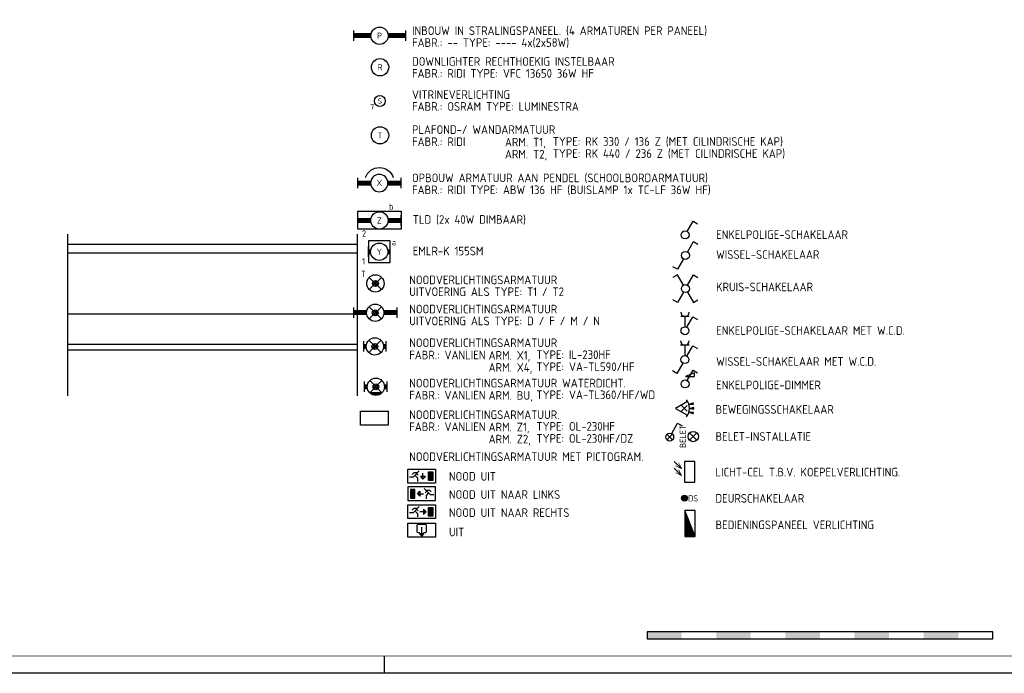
# Model space of a CAD drawing. Header units: millimetres. Extents: x 90707 to 259985, y -1262 to 84291.
# Tile 63 of 85: x 193658 to 222141, y 191 to 19106. Entities that reach past the tile are written whole.
import ezdxf
from ezdxf.enums import TextEntityAlignment as Align

# ---------------------------------------------------------------- set-up
doc = ezdxf.new("R2010")
doc.units = ezdxf.units.MM
doc.header["$LTSCALE"] = 100
doc.layers.get('0').update_dxf_attribs({"linetype": 'CONTINUOUS'})
for name, color, linetype in [('71', 2, 'CONTINUOUS'), ('BOUW', 8, 'CONTINUOUS'), ('EB63101-_ATTRIB', 2, 'CONTINUOUS'), ('EB6331--_ATTRIB', 2, 'CONTINUOUS'), ('EB63501-_ATTRIB', 2, 'CONTINUOUS'), ('EB6521--_ATTRIB', 2, 'CONTINUOUS'), ('EL63101-_LICHT-ARM', 3, 'CONTINUOUS'), ('EL63101-LICHT-ARM', 3, 'CONTINUOUS'), ('EL63102-_LICHT-SCH', 3, 'CONTINUOUS'), ('EL63105-_LICHT-KAST', 3, 'CONTINUOUS'), ('EL63202-_NOODVRL-TXT', 3, 'CONTINUOUS'), ('EL6331--_BELET230V', 3, 'CONTINUOUS'), ('EL63501-_NOODVRL-ARM', 3, 'CONTINUOUS'), ('EL6441--_DATACOM', 3, 'CONTINUOUS'), ('EL6521--_BEWAKING', 3, 'CONTINUOUS'), ('LIJN025', 10, 'CONTINUOUS'), ('LIJN050', 90, 'CONTINUOUS'), ('SCHAALBALK', 10, 'CONTINUOUS'), ('TEKST25', 10, 'CONTINUOUS'), ('TEKST35', 50, 'CONTINUOUS'), ('TEKST50', 90, 'CONTINUOUS'), ('VOLGNUMMER', 7, 'CONTINUOUS')]:
    doc.layers.add(name, color=color, linetype=linetype)
doc.styles.add('1_8', font='ISO', dxfattribs={"height": 1.8})
doc.styles.add('2_0', font='iso', dxfattribs={"height": 200})
doc.styles.add('3_5', font='iso', dxfattribs={"height": 3.5})
doc.styles.add('ISO', font='ISO.SHX')
doc.styles.add('MAATVOERING', font='iso.shx')
doc.styles.add('NORATT', font='isocp.shx')
doc.styles.add('ROMAND', font='romand')
doc.styles.get("Standard").update_dxf_attribs({"font": 'iso.shx'})

# ---------------------------------------------------------------- blocks, each defined once
blk = doc.blocks.new('A0-GE')
at = {"layer": 'LIJN025'}
blk.add_line((1135, 0), (1135, 5), dxfattribs=at)
blk.add_lwpolyline([(1500, 841), (1500, 0), (0, 0), (0, 841)], close=True, dxfattribs=at)
at = {"layer": 'LIJN050', "const_width": 0.2}
blk.add_lwpolyline([(1495, 836), (25, 836), (25, 5), (1495, 5)], close=True, dxfattribs=at)
at = {"layer": 'SCHAALBALK'}
for p, q in [((1211, 12), (1211, 10)), ((1311, 12), (1211, 12)), ((1311, 10), (1311, 12)), ((1211, 10), (1311, 10))]:
    blk.add_line(p, q, dxfattribs=at)
for points in [[(1211, 10), (1211, 12), (1221, 10), (1221, 12)], [(1231, 10), (1231, 12), (1241, 10), (1241, 12)], [(1251, 10), (1251, 12), (1261, 10), (1261, 12)], [(1271, 10), (1271, 12), (1281, 10), (1281, 12)], [(1291, 10), (1291, 12), (1301, 10), (1301, 12)]]:
    blk.add_solid(points, dxfattribs=at)
at = {"layer": 'TEKST25', "style": 'ROMAND', "width": 2.899115}
blk.add_attdef('STATUS', text='', height=2.5, dxfattribs=at).set_placement((1454, 71.5), (1493, 71.5), align=Align.FIT)
at = {"layer": 'TEKST25', "style": 'ISO'}
for tag, p in [('E', (1455.25, 66)), ('NAAM-E', (1466.75, 66)), ('DATUM-E', (1485, 66)), ('D', (1455.25, 61)), ('NAAM-D', (1466.75, 61)), ('DATUM-D', (1485, 61)), ('C', (1455.25, 56)), ('NAAM-C', (1466.75, 56)), ('DATUM-C', (1485, 56)), ('B', (1455.25, 51)), ('NAAM-B', (1466.75, 51)), ('DATUM-B', (1485, 51)), ('A', (1455.25, 46)), ('NAAM-A', (1466.75, 46)), ('DATUM-A', (1485, 46))]:
    blk.add_attdef(tag, text='', height=2.5, dxfattribs=at).set_placement(p, align=Align.CENTER)
for tag, p in [('DATUM', (1332.75, 36.25)), ('SCHAAL', (1368, 36.25)), ('GETEKEND', (1398.25, 36.25)), ('GECONTOL.', (1433, 36.25)), ('FORMAAT', (1463.25, 28.25))]:
    blk.add_attdef(tag, p, '', height=2.5, dxfattribs=at)
at = {"layer": 'TEKST35', "style": 'ISO'}
for tag, p in [('PROJECT', (1334.5, 72.5)), ('PLAATS', (1334.5, 63.5)), ('INSTALLATIE-REGEL1', (1334.5, 52.5)), ('INSTALLATIE-REGEL2', (1334.5, 43.5))]:
    blk.add_attdef(tag, p, '', height=4, dxfattribs=at)
blk.add_attdef('PROJ.NR.', text='', height=4, dxfattribs=at).set_placement((1481, 23), align=Align.CENTER)
at = {"layer": 'TEKST50', "style": 'ISO'}
blk.add_attdef('FILE-NAAM', text='', height=5, dxfattribs=at).set_placement((1473.5, 7.5), align=Align.CENTER)
blk = doc.blocks.new('EJ3T01')
at = {"color": 0}
for p, q in [((-3.25, -1.5), (-3.25, 1.5)), ((-3.25, 0.52), (-2.44, 0.52)), ((-3.25, 0.17), (-2.49, 0.17)), ((-1.77, 1.77), (1.77, -1.77)), ((1.77, 1.77), (-1.77, -1.77)), ((2.44, 0.52), (3.25, 0.52)), ((2.49, 0.17), (3.25, 0.17)), ((3.25, -1.5), (3.25, 1.5)), ((-3.25, -0.17), (-2.49, -0.17)), ((-3.25, -0.52), (-2.44, -0.52)), ((2.44, -0.52), (3.25, -0.52)), ((2.49, -0.17), (3.25, -0.17))]:
    blk.add_line(p, q, dxfattribs=at)
at = {"color": 6}
blk.add_lwpolyline([(1.77, -1.77), (1.75, -1.75)], dxfattribs=at)
at = {"color": 0}
for radius in [2.5, 0.85, 0.5]:
    blk.add_circle((0, 0), radius, dxfattribs=at)
at = {"color": 6, "style": '1_8'}
for tag, flags, p in [('A_CODE', 8, (-3.5, 2.75)), ('SCHAK', 8, (3.5, 2.75)), ('GROEP', 8, (-3.5, -2.75)), ('KAST', 9, (3.5, -2.75))]:
    blk.add_attdef(tag, text='', height=1.8, dxfattribs=dict(at, flags=flags)).set_placement(p, align=Align.MIDDLE)
blk = doc.blocks.new('ES3N024')
for p, q in [((-1.5, 0.75), (-1, 0.25)), ((1.25, 0), (-0.5, 0)), ((2.25, 1.25), (2.25, -1.25)), ((2.5, 1.25), (2.5, -1.25)), ((2.75, 1.25), (2.75, -1.25)), ((3, 1.25), (3, -1.25))]:
    blk.add_line(p, q)
for points in [[(4.01, 2.01), (4.01, -1.98), (-3.99, -1.98), (-3.99, 2.01)], [(1.25, 0), (0.5, 0.75), (0.5, -0.75)], [(3.25, -1.25), (2, -1.25), (2, 1.25), (3.25, 1.25)]]:
    blk.add_lwpolyline(points, close=True)
for points in [[(-0.75, 1.5), (-2.5, -0.25), (-3.5, -0.25)], [(-1.25, 1), (-2.25, 1), (-2.75, 0.5)], [(-2, 0.25), (-1.25, -0.5), (-1.25, -1.5)]]:
    blk.add_lwpolyline(points)
at = {"style": '1_8'}
for tag, flags, p in [('A_CODE', 8, (-3.5, 2.75)), ('SCHAK', 8, (3.5, 2.75)), ('GROEP', 8, (-3.5, -2.75)), ('KAST', 9, (3.5, -2.75))]:
    blk.add_attdef(tag, text='', height=1.8, dxfattribs=dict(at, flags=flags)).set_placement(p, align=Align.MIDDLE_CENTER)
at = {"color": 2, "style": '1_8', "flags": 8}
blk.add_attdef('NUMMER', text='', height=1.8, dxfattribs=at).set_placement((4, 3.75), align=Align.MIDDLE)
blk = doc.blocks.new('ES3N046')
blk.add_line((0, -1.75), (0, 0.875))
for points in [[(4, -2), (-4, -2), (-4, 2), (4, 2)], [(0, -1.75), (0.65625, -1.09375), (-0.65625, -1.09375)]]:
    blk.add_lwpolyline(points, close=True)
blk.add_lwpolyline([(-0.546875, -0.765625), (-0.875, -0.765625, -0.4142135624), (-1.3125, -0.328125), (-1.3125, 1.3125, -0.4142135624), (-0.875, 1.75), (0.875, 1.75, -0.4142135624), (1.3125, 1.3125), (1.3125, -0.328125, -0.4142135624), (0.875, -0.765625), (0.546875, -0.765625, -0.4142135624)], format="xyb")
at = {"style": '1_8'}
for tag, flags, p in [('A_CODE', 8, (-3.5, 2.75)), ('SCHAK', 8, (3.5, 2.75)), ('GROEP', 8, (-3.5, -2.75)), ('KAST', 9, (3.5, -2.75))]:
    blk.add_attdef(tag, text='', height=1.8, dxfattribs=dict(at, flags=flags)).set_placement(p, align=Align.MIDDLE_CENTER)
at = {"style": '1_8', "flags": 8}
blk.add_attdef('NUMMER', text='', height=1.8, dxfattribs=at).set_placement((4, 3.75), align=Align.MIDDLE)
blk = doc.blocks.new('ES3N026')
for p, q in [((-1.5, 0.75), (-1, 0.25)), ((0.38, -0.88), (0.38, 0.87)), ((2.25, 1.25), (2.25, -1.25)), ((2.5, 1.25), (2.5, -1.25)), ((2.75, 1.25), (2.75, -1.25)), ((3, 1.25), (3, -1.25))]:
    blk.add_line(p, q)
for points in [[(4.01, 2.01), (4.01, -1.98), (-3.99, -1.98), (-3.99, 2.01)], [(3.25, -1.25), (2, -1.25), (2, 1.25), (3.25, 1.25)], [(0.38, -0.88), (1.12, -0.13), (-0.37, -0.13)]]:
    blk.add_lwpolyline(points, close=True)
for points in [[(-0.75, 1.5), (-2.5, -0.25), (-3.5, -0.25)], [(-1.25, 1), (-2.25, 1), (-2.75, 0.5)], [(-2, 0.25), (-1.25, -0.5), (-1.25, -1.5)]]:
    blk.add_lwpolyline(points)
at = {"style": '1_8'}
for tag, flags, p in [('A_CODE', 8, (-3.5, 2.75)), ('SCHAK', 8, (3.5, 2.75)), ('GROEP', 8, (-3.5, -2.75)), ('KAST', 9, (3.5, -2.75))]:
    blk.add_attdef(tag, text='', height=1.8, dxfattribs=dict(at, flags=flags)).set_placement(p, align=Align.MIDDLE_CENTER)
at = {"color": 2, "style": '1_8', "flags": 8}
blk.add_attdef('NUMMER', text='', height=1.8, dxfattribs=at).set_placement((4, 3.75), align=Align.MIDDLE)
blk = doc.blocks.new('ES3N021')
for p, q in [((-3, 1.25), (-3, -1.25)), ((-2.75, 1.25), (-2.75, -1.25)), ((-2.5, 1.25), (-2.5, -1.25)), ((-2.25, 1.25), (-2.25, -1.25)), ((-1.25, 0), (0.5, 0)), ((1.5, 0.75), (1, 0.25))]:
    blk.add_line(p, q)
for points in [[(-4, 2), (-4, -2), (4, -2), (4, 2)], [(-3.25, -1.25), (-2, -1.25), (-2, 1.25), (-3.25, 1.25)], [(-1.25, 0), (-0.5, 0.75), (-0.5, -0.75)]]:
    blk.add_lwpolyline(points, close=True)
for points in [[(0.75, 1.5), (2.5, -0.25), (3.5, -0.25)], [(1.25, 1), (2.25, 1), (2.75, 0.5)], [(2, 0.25), (1.25, -0.5), (1.25, -1.5)]]:
    blk.add_lwpolyline(points)
at = {"style": '1_8'}
for tag, flags, p in [('A_CODE', 8, (-3.5, 2.75)), ('SCHAK', 8, (3.5, 2.75)), ('GROEP', 8, (-3.5, -2.75)), ('KAST', 9, (3.5, -2.75))]:
    blk.add_attdef(tag, text='', height=1.8, dxfattribs=dict(at, flags=flags)).set_placement(p, align=Align.MIDDLE_CENTER)
at = {"style": '1_8', "flags": 8}
blk.add_attdef('NUMMER', text='', height=1.8, dxfattribs=at).set_placement((4, 3.75), align=Align.MIDDLE)
blk = doc.blocks.new('ES3N001')
blk.add_lwpolyline([(4.01, 2.01), (4.01, -1.98), (-3.99, -1.98), (-3.99, 2.01)], close=True)
at = {"style": '1_8'}
for tag, flags, p in [('A_CODE', 8, (-3.5, 2.75)), ('SCHAK', 8, (3.5, 2.75)), ('GROEP', 8, (-3.5, -2.75)), ('KAST', 9, (3.5, -2.75))]:
    blk.add_attdef(tag, text='', height=1.8, dxfattribs=dict(at, flags=flags)).set_placement(p, align=Align.MIDDLE_CENTER)
at = {"color": 2, "flags": 8}
for tag, height, style, p in [('NUMMER', 1.8, '1_8', (4, 3.75)), ('TEKST', 2, '2_0', (0, 0))]:
    blk.add_attdef(tag, text='', height=height, dxfattribs=dict(at, style=style)).set_placement(p, align=Align.MIDDLE)
blk = doc.blocks.new('EJ3T01W')
at = {"color": 0}
for p, q in [((-3.25, -1.5), (-3.25, 1.5)), ((-3.25, 0.52), (-2.44, 0.52)), ((-3.25, 0.17), (-2.49, 0.17)), ((-1.77, 1.77), (1.77, -1.77)), ((1.77, 1.77), (-1.77, -1.77)), ((2.44, 0.52), (3.25, 0.52)), ((2.49, 0.17), (3.25, 0.17)), ((3.25, -1.5), (3.25, 1.5)), ((-3.25, -0.17), (-2.49, -0.17)), ((-3.25, -0.52), (-2.44, -0.52)), ((2.44, -0.52), (3.25, -0.52)), ((2.49, -0.17), (3.25, -0.17))]:
    blk.add_line(p, q, dxfattribs=at)
for p, q in [((1.77, -1.77), (-1.77, -1.77)), ((1.48, -2.02), (-1.48, -2.02)), ((1.05, -2.27), (-1.05, -2.27))]:
    blk.add_line(p, q)
at = {"color": 6}
blk.add_lwpolyline([(1.77, -1.77), (1.75, -1.75)], dxfattribs=at)
at = {"color": 0}
for radius in [2.5, 0.85, 0.5]:
    blk.add_circle((0, 0), radius, dxfattribs=at)
at = {"color": 6, "style": '1_8'}
for tag, flags, p in [('A_CODE', 8, (-3.5, 2.75)), ('SCHAK', 8, (3.5, 2.75)), ('GROEP', 8, (-3.5, -2.75)), ('KAST', 9, (3.5, -2.75))]:
    blk.add_attdef(tag, text='', height=1.8, dxfattribs=dict(at, flags=flags)).set_placement(p, align=Align.MIDDLE)
blk = doc.blocks.new('ES3G01')
at = {"color": 0}
for p, q in [((-1.77, 1.77), (1.77, -1.77)), ((1.77, 1.77), (-1.77, -1.77))]:
    blk.add_line(p, q, dxfattribs=at)
at = {"color": 6}
blk.add_lwpolyline([(1.77, -1.77), (1.75, -1.75)], dxfattribs=at)
blk.add_circle((0, 0), 2.5)
at = {"color": 0}
for radius in [0.85, 0.5]:
    blk.add_circle((0, 0), radius, dxfattribs=at)
at = {"color": 6, "style": '1_8'}
for tag, flags, p in [('A_CODE', 8, (-3.5, 2.75)), ('SCHAK', 8, (3.5, 2.75)), ('GROEP', 8, (-3.5, -2.75)), ('KAST', 9, (3.5, -2.75))]:
    blk.add_attdef(tag, text='', height=1.8, dxfattribs=dict(at, flags=flags)).set_placement(p, align=Align.MIDDLE)
blk = doc.blocks.new('EJ3T21')
at = {"color": 0}
for p, q in [((-6.25, -1.5), (-6.25, 1.5)), ((-6.25, 0.52), (-2.44, 0.52)), ((-6.25, 0.17), (-2.49, 0.17)), ((-1.77, 1.77), (1.77, -1.77)), ((1.77, 1.77), (-1.77, -1.77)), ((2.44, 0.52), (6.25, 0.52)), ((2.49, 0.17), (6.25, 0.17)), ((6.25, -1.5), (6.25, 1.5)), ((-6.25, -0.17), (-2.49, -0.17)), ((-6.25, -0.52), (-2.44, -0.52)), ((2.44, -0.52), (6.25, -0.52)), ((2.49, -0.17), (6.25, -0.17))]:
    blk.add_line(p, q, dxfattribs=at)
at = {"color": 6}
blk.add_lwpolyline([(1.77, -1.77), (1.75, -1.75)], dxfattribs=at)
at = {"color": 0}
for radius in [2.5, 0.85, 0.5]:
    blk.add_circle((0, 0), radius, dxfattribs=at)
at = {"color": 6, "style": '1_8'}
for tag, flags, p in [('A_CODE', 8, (-3.5, 2.75)), ('SCHAK', 8, (3.5, 2.75)), ('GROEP', 8, (-3.5, -2.75)), ('KAST', 9, (3.5, -2.75))]:
    blk.add_attdef(tag, text='', height=1.8, dxfattribs=dict(at, flags=flags)).set_placement(p, align=Align.MIDDLE)
blk = doc.blocks.new('EJ3T10')
at = {"color": 0}
for p, q in [((-3.12, -1.5), (-3.12, 1.5)), ((-3.12, 0.52), (-2.44, 0.52)), ((-3.12, 0.17), (-2.49, 0.17)), ((2.44, 0.52), (3.12, 0.52)), ((2.49, 0.17), (3.12, 0.17)), ((3.12, -1.5), (3.12, 1.5)), ((-3.12, -0.17), (-2.49, -0.17)), ((-3.12, -0.52), (-2.44, -0.52)), ((2.44, -0.52), (3.12, -0.52)), ((2.49, -0.17), (3.12, -0.17))]:
    blk.add_line(p, q, dxfattribs=at)
blk.add_circle((0, 0), 2.5, dxfattribs=at)
at = {"color": 6, "style": '1_8'}
for tag, flags, p in [('SCHAK', 8, (3.5, 2.75)), ('A_CODE', 8, (0, 0)), ('GROEP', 8, (-3.5, -2.75)), ('KAST', 9, (3.5, -2.75))]:
    blk.add_attdef(tag, text='', height=1.8, dxfattribs=dict(at, flags=flags)).set_placement(p, align=Align.MIDDLE)
blk = doc.blocks.new('PENDEL')
at = {"color": 0}
for p, q in [((-6.25, -1.5), (-6.25, 1.5)), ((-6.25, 0.52), (-2.44, 0.52)), ((-6.25, 0.18), (-2.49, 0.18)), ((2.44, 0.52), (6.25, 0.52)), ((2.49, 0.18), (6.25, 0.18)), ((6.25, -1.5), (6.25, 1.5)), ((-6.25, -0.18), (-2.49, -0.18)), ((-6.25, -0.52), (-2.44, -0.52)), ((2.44, -0.52), (6.25, -0.52)), ((2.49, -0.18), (6.25, -0.18))]:
    blk.add_line(p, q, dxfattribs=at)
blk.add_circle((0, 0), 2.5, dxfattribs=at)
at = {"layer": 'EL63101-_LICHT-ARM'}
blk.add_arc((0.04, -0.3), 4.21, 197.6135, 342.3865, dxfattribs=at)
at = {"color": 6, "style": '1_8'}
for tag, flags, p in [('SCHAK', 8, (3.5, 2.75)), ('A_CODE', 8, (0, 0)), ('GROEP', 8, (-3.5, -2.75)), ('KAST', 9, (3.5, -2.75))]:
    blk.add_attdef(tag, text='', height=1.8, dxfattribs=dict(at, flags=flags)).set_placement(p, align=Align.MIDDLE)
at = {"style": '1_8', "flags": 8}
blk.add_attdef('M_CODE', text='', height=3.6, dxfattribs=at).set_placement((0, 0), align=Align.MIDDLE_CENTER)
blk = doc.blocks.new('EJ3T30')
at = {"color": 0}
for p, q in [((-7.5, -1.5), (-7.5, 1.5)), ((-7.5, -1.5), (-7.5, 1.5)), ((-7.5, 0.52), (-2.44, 0.52)), ((-7.5, 0.52), (-2.44, 0.52)), ((-7.5, 0.17), (-2.49, 0.17)), ((-7.5, 0.17), (-2.49, 0.17)), ((2.44, 0.52), (7.5, 0.52)), ((2.44, 0.52), (7.5, 0.52)), ((2.49, 0.17), (7.5, 0.17)), ((2.49, 0.17), (7.5, 0.17)), ((7.5, -1.5), (7.5, 1.5)), ((7.5, -1.5), (7.5, 1.5)), ((-7.5, -0.18), (-2.49, -0.18)), ((-7.5, -0.18), (-2.49, -0.18)), ((-7.5, -0.53), (-2.44, -0.53)), ((-7.5, -0.53), (-2.44, -0.53)), ((2.44, -0.53), (7.5, -0.53)), ((2.44, -0.53), (7.5, -0.53)), ((2.49, -0.18), (7.5, -0.18)), ((2.49, -0.18), (7.5, -0.18))]:
    blk.add_line(p, q, dxfattribs=at)
blk.add_circle((0, 0), 2.5, dxfattribs=at)
blk.add_circle((0, 0), 2.5, dxfattribs=at)
at = {"style": 'NORATT', "flags": 9}
blk.add_attdef('GELIJK', text='', height=1.8, dxfattribs=at).set_placement((3.5, 5), align=Align.MIDDLE_CENTER)
at = {"color": 6}
for tag, style, flags, p in [('SCHAK', 'NORATT', 8, (3.5, 2.75)), ('SCHAK', '1_8', 8, (3.5, 2.75)), ('A_CODE', 'NORATT', 8, (0, 0)), ('A_CODE', '1_8', 8, (0, 0)), ('GROEP', 'NORATT', 8, (-3.5, -2.75)), ('GROEP', '1_8', 8, (-3.5, -2.75)), ('KAST', 'NORATT', 9, (3.5, -2.75)), ('KAST', '1_8', 9, (3.5, -2.75))]:
    blk.add_attdef(tag, text='', height=1.8, dxfattribs=dict(at, style=style, flags=flags)).set_placement(p, align=Align.MIDDLE)
blk = doc.blocks.new('ES3G00')
blk.add_circle((0, 0), 2.5)
at = {"color": 6, "style": '1_8'}
for tag, flags, p in [('SCHAK', 8, (3.5, 2.75)), ('A_CODE', 8, (0, 0)), ('GROEP', 8, (-3.5, -2.75)), ('KAST', 9, (3.5, -2.75))]:
    blk.add_attdef(tag, text='', height=1.8, dxfattribs=dict(at, flags=flags)).set_placement(p, align=Align.MIDDLE)
blk = doc.blocks.new('ES3W1A---ES3SW')
for p, q in [((1.25, 4.15), (-1.25, 4.15)), ((0, 4.15), (0, 1.15))]:
    blk.add_line(p, q)
for points in [[(0.58, 1), (2.31, 4), (3.61, 3.25)], [(-0.58, -1), (-2.31, -4), (-3.61, -3.25)]]:
    blk.add_lwpolyline(points)
blk.add_circle((0, 0), 1.15)
blk.add_arc((0, 5.4), 1.25, 180, 0)
at = {"style": '1_8'}
for tag, flags, p in [('VERMOGEN', 9, (-2.5, 6.65)), ('GROEP', 8, (0, 7.15)), ('KAST', 9, (2.5, 6.65))]:
    blk.add_attdef(tag, text='', height=1.8, rotation=90, dxfattribs=dict(at, flags=flags)).set_placement(p, align=Align.MIDDLE)
at = {"style": '1_8', "width": 0.7, "flags": 8}
for tag, p in [('SCHAK', (2.5, 6.78)), ('TAL', (-2.5, 6.65)), ('DOEL', (-1.5, 2.65))]:
    blk.add_attdef(tag, text='', height=1.8, rotation=90, dxfattribs=at).set_placement(p, align=Align.MIDDLE)
at = {"style": '1_8'}
for tag, flags, p in [('SCHAK', 8, (3, 5.5)), ('KAST', 9, (-3, 0.5)), ('M_CODE', 9, (0, 0)), ('DOEL', 9, (-3, -2)), ('GROEP', 9, (-3, -4.5))]:
    blk.add_attdef(tag, text='', height=1.8, dxfattribs=dict(at, flags=flags)).set_placement(p, align=Align.MIDDLE_CENTER)
blk = doc.blocks.new('ES111262')
for p, q in [((-5, -2), (5, 2)), ((-5, 1.75), (4.375, 1.75)), ((-5, 1.5), (3.75, 1.5)), ((-5, 1.25), (3.125, 1.25)), ((-5, 1), (2.5, 1)), ((-5, 0.75), (1.875, 0.75)), ((-5, 0.5), (1.25, 0.5)), ((-5, 0.25), (0.625, 0.25)), ((-5, 0), (0, 0)), ((-5, -0.25), (-0.625, -0.25)), ((-5, -0.5), (-1.25, -0.5)), ((-5, -0.75), (-1.875, -0.75)), ((-5, -1), (-2.5, -1)), ((-5, -1.25), (-3.125, -1.25)), ((-5, -1.5), (-3.75, -1.5)), ((-5, -1.75), (-4.375, -1.75)), ((-5, -2), (5, -2))]:
    blk.add_line(p, q)
blk.add_lwpolyline([(-5, -2), (5, -2), (5, 2), (-5, 2)], close=True)
for tag, height, style, flags, p in [('GROEPI', 1.8, '1_8', 9, (0, 9.5)), ('GROEP', 1.8, '1_8', 8, (0, 7.5)), ('CODE', 3.5, '3_5', 8, (0, 4.5)), ('M_CODE', 1.8, '1_8', 9, (0, 0)), ('KAST', 1.8, '1_8', 9, (0, -3.5)), ('VERMOGEN', 1.8, '1_8', 9, (0, -5.5)), ('DOEL', 1.8, '1_8', 9, (0, -7.5)), ('VERMOGENI', 1.8, '1_8', 9, (0, -9.5)), ('DOELI', 1.8, '1_8', 9, (0, -11.5))]:
    blk.add_attdef(tag, text='', height=height, dxfattribs=dict(style=style, flags=flags)).set_placement(p, align=Align.MIDDLE_CENTER)
at = {"style": '1_8', "flags": 9}
blk.add_attdef('RUIMTE', text='', height=1.8, dxfattribs=at).set_placement((0, -9.5), align=Align.MIDDLE)
blk = doc.blocks.new('ES652102')
for p, q in [((-1.5, 0.9), (-1.5, -0.9)), ((-1.25, 1.22), (-1.25, -1.22)), ((-1, 1.44), (-1, -1.44)), ((-0.75, 1.58), (-0.75, -1.58)), ((-0.5, 1.68), (-0.5, -1.68)), ((-0.25, 1.73), (-0.25, -1.73)), ((0, 1.75), (0, -1.75)), ((0.25, 1.73), (0.25, -1.73)), ((0.5, 1.68), (0.5, -1.68)), ((0.75, 1.58), (0.75, -1.58)), ((1, 1.44), (1, -1.44)), ((1.25, 1.22), (1.25, -1.22)), ((1.5, -0.9), (1.5, 0.9))]:
    blk.add_line(p, q)
blk.add_circle((0, 0), 1.75)
at = {"style": '1_8'}
for tag, p in [('NUMMER', (0, 3.5)), ('CODE', (0, 0))]:
    blk.add_attdef(tag, text='', height=1.8, dxfattribs=at).set_placement(p, align=Align.MIDDLE)
at = {"style": '1_8', "flags": 9}
blk.add_attdef('M_CODE', text='', height=1.8, dxfattribs=at).set_placement((0, 0), align=Align.MIDDLE)
blk = doc.blocks.new('ES050601')
for p, q in [((-3, 3), (-1, 1)), ((-3, 1), (-1, -1))]:
    blk.add_line(p, q)
blk.add_lwpolyline([(0, -3), (3, -3), (3, 3), (0, 3)], close=True)
at = {"style": '1_8'}
for p in [(-1.5, 1.5), (-1.5, -0.5)]:
    blk.add_text('V', height=2, rotation=45, dxfattribs=at).set_placement(p, align=Align.MIDDLE)
for tag, flags, p in [('SCHAK', 8, (3, 5.5)), ('KAST', 9, (-3, 0.5)), ('M_CODE', 9, (0, 0)), ('DOEL', 9, (-3, -2)), ('GROEP', 9, (-3, -4.5))]:
    blk.add_attdef(tag, text='', height=1.8, dxfattribs=dict(at, flags=flags)).set_placement(p, align=Align.MIDDLE_CENTER)
blk = doc.blocks.new('ES652116')
for p, q in [((-0.81, -0.81), (0.81, 0.81)), ((0.81, -0.81), (-0.81, 0.81)), ((1.56, 1.09), (2.62, 1.37)), ((1.7, 0), (2.8, 0)), ((1.56, -1.09), (2.62, -1.37))]:
    blk.add_line(p, q)
blk.add_lwpolyline([(0.96, 2), (-2.5, 0), (0.96, -2)])
for points in [[(2.67, 1.18), (2.57, 1.56), (1.56, 1.09)], [(2.8, -0.2), (2.8, 0.2), (1.7, 0)], [(2.57, -1.56), (2.67, -1.18), (1.56, -1.09)]]:
    blk.add_lwpolyline(points, close=True)
blk.add_arc((-2.5, 0), 4, 322.8192, 37.1808)
at = {"style": '1_8'}
for tag, flags, p in [('SCHAK', 8, (3, 5.5)), ('KAST', 9, (-3, 0.5)), ('M_CODE', 9, (0, 0)), ('DOEL', 9, (-3, -2)), ('GROEP', 9, (-3, -4.5))]:
    blk.add_attdef(tag, text='', height=1.8, dxfattribs=dict(at, flags=flags)).set_placement(p, align=Align.MIDDLE_CENTER)
at = {"style": '1_8', "flags": 8}
blk.add_attdef('CODE', text='', height=1.8, dxfattribs=at).set_placement((0, 0), align=Align.MIDDLE)
blk = doc.blocks.new('ES3S1--L')
for p, q in [((-0.81, -0.81), (0.81, 0.81)), ((0.81, -0.81), (-0.81, 0.81))]:
    blk.add_line(p, q)
blk.add_lwpolyline([(0.58, 1), (2.31, 4), (3.61, 3.25)])
blk.add_circle((0, 0), 1.15)
at = {"style": '1_8'}
for tag, flags, p in [('SCHAK', 8, (3, 5.5)), ('KAST', 9, (-3, 0.5)), ('M_CODE', 9, (0, 0)), ('DOEL', 9, (-3, -2)), ('GROEP', 9, (-3, -4.5))]:
    blk.add_attdef(tag, text='', height=1.8, dxfattribs=dict(at, flags=flags)).set_placement(p, align=Align.MIDDLE_CENTER)
blk = doc.blocks.new('ES081001')
for p, q in [((1.06, -1.06), (-1.06, 1.06)), ((-1.06, -1.06), (1.06, 1.06))]:
    blk.add_line(p, q)
blk.add_circle((0, 0), 1.5)
at = {"color": 2, "style": '1_8', "flags": 8}
for tag, p in [('NUMMER', (0, 5.5)), ('CODE', (0, 3))]:
    blk.add_attdef(tag, text='', height=1.8, dxfattribs=at).set_placement(p, align=Align.MIDDLE)
at = {"style": '1_8', "flags": 8}
blk.add_attdef('M_CODE', text='', height=1.8, dxfattribs=at).set_placement((0, 0), align=Align.MIDDLE_CENTER)
blk = doc.blocks.new('ES3S1-R')
blk.add_lwpolyline([(0.1, 2.12), (2.75, 2.12), (2.75, 3.25)], close=True)
blk.add_lwpolyline([(0.58, 1), (2.31, 4), (3.61, 3.25)])
blk.add_circle((0, 0), 1.15)
at = {"style": '1_8'}
for tag, flags, p in [('SCHAK', 8, (3, 5.5)), ('KAST', 9, (-3, 0.5)), ('M_CODE', 9, (0, 0)), ('DOEL', 9, (-3, -2)), ('GROEP', 9, (-3, -4.5))]:
    blk.add_attdef(tag, text='', height=1.8, dxfattribs=dict(at, flags=flags)).set_placement(p, align=Align.MIDDLE_CENTER)
blk = doc.blocks.new('ES3S1')
blk.add_lwpolyline([(0.58, 1), (2.31, 4), (3.61, 3.25)])
blk.add_lwpolyline([(0.58, 1), (2.31, 4), (3.61, 3.25)])
blk.add_lwpolyline([(0.58, 1), (2.31, 4), (3.61, 3.25)])
blk.add_lwpolyline([(0.58, 1), (2.31, 4), (3.61, 3.25)])
blk.add_circle((0, 0), 1.15)
blk.add_circle((0, 0), 1.15)
blk.add_circle((0, 0), 1.15)
blk.add_circle((0, 0), 1.15)
for tag, style, flags, p in [('SCHAK', 'NORATT', 8, (3, 5.5)), ('SCHAK', '1_8', 8, (3, 5.5)), ('SCHAK', 'NORATT', 8, (3, 5.5)), ('KAST', 'NORATT', 9, (-3, 0.5)), ('KAST', '1_8', 9, (-3, 0.5)), ('KAST', 'NORATT', 9, (-3, 0.5)), ('M_CODE', 'NORATT', 9, (0, 0)), ('M_CODE', '1_8', 9, (0, 0)), ('M_CODE', 'NORATT', 9, (0, 0)), ('DOEL', 'NORATT', 9, (-3, -2)), ('DOEL', '1_8', 9, (-3, -2)), ('DOEL', 'NORATT', 9, (-3, -2)), ('GROEP', 'NORATT', 9, (-3, -4.5)), ('GROEP', '1_8', 9, (-3, -4.5)), ('GROEP', 'NORATT', 9, (-3, -4.5))]:
    blk.add_attdef(tag, text='', height=1.8, dxfattribs=dict(style=style, flags=flags)).set_placement(p, align=Align.MIDDLE_CENTER)
blk = doc.blocks.new('ES3SX')
for points in [[(-0.58, 1), (-2.31, 4), (-3.61, 3.25)], [(0.58, 1), (2.31, 4), (3.61, 3.25)], [(-0.58, -1), (-2.31, -4), (-3.61, -3.25)], [(0.58, -1), (2.31, -4), (3.61, -3.25)]]:
    blk.add_lwpolyline(points)
blk.add_circle((0, 0), 1.15)
at = {"style": '1_8'}
for tag, flags, p in [('SCHAK', 8, (3, 5.5)), ('KAST', 9, (-3, 0.5)), ('M_CODE', 9, (0, 0)), ('DOEL', 9, (-3, -2)), ('GROEP', 9, (-3, -4.5))]:
    blk.add_attdef(tag, text='', height=1.8, dxfattribs=dict(at, flags=flags)).set_placement(p, align=Align.MIDDLE_CENTER)
blk = doc.blocks.new('ES3W1A---ES3S1')
for p, q in [((1.25, 4.15), (-1.25, 4.15)), ((1.25, 4.15), (-1.25, 4.15)), ((0, 4.15), (0, 1.15)), ((0, 4.15), (0, 1.15))]:
    blk.add_line(p, q)
blk.add_lwpolyline([(0.58, 1), (2.31, 4), (3.61, 3.25)])
blk.add_lwpolyline([(0.58, 1), (2.31, 4), (3.61, 3.25)])
blk.add_circle((0, 0), 1.15)
blk.add_circle((0, 0), 1.15)
blk.add_arc((0, 5.4), 1.25, 180, 0)
blk.add_arc((0, 5.4), 1.25, 180, 0)
for tag, style, flags, p in [('VERMOGEN', 'NORATT', 9, (-2.5, 6.65)), ('VERMOGEN', '1_8', 9, (-2.5, 6.65)), ('GROEP', 'NORATT', 8, (0, 7.15)), ('GROEP', '1_8', 8, (0, 7.15)), ('KAST', '1_8', 9, (2.5, 6.65))]:
    blk.add_attdef(tag, text='', height=1.8, rotation=90, dxfattribs=dict(style=style, flags=flags)).set_placement(p, align=Align.MIDDLE)
at = {"width": 0.7, "flags": 8}
for tag, style, p in [('SCHAK', 'NORATT', (2.5, 6.78)), ('SCHAK', '1_8', (2.5, 6.78)), ('TAL', 'NORATT', (-2.5, 6.65)), ('TAL', '1_8', (-2.5, 6.65)), ('DOEL', 'NORATT', (-1.5, 2.65)), ('DOEL', '1_8', (-1.5, 2.65))]:
    blk.add_attdef(tag, text='', height=1.8, rotation=90, dxfattribs=dict(at, style=style)).set_placement(p, align=Align.MIDDLE)
for tag, style, flags, p in [('SCHAK', '1_8', 8, (3, 5.5)), ('KAST', 'NORATT', 9, (-3, 0.5)), ('KAST', '1_8', 9, (-3, 0.5)), ('M_CODE', 'NORATT', 9, (0, 0)), ('M_CODE', '1_8', 9, (0, 0)), ('DOEL', '1_8', 9, (-3, -2)), ('GROEP', '1_8', 9, (-3, -4.5))]:
    blk.add_attdef(tag, text='', height=1.8, dxfattribs=dict(style=style, flags=flags)).set_placement(p, align=Align.MIDDLE_CENTER)
blk = doc.blocks.new('ES3SW')
for points in [[(0.58, 1), (2.31, 4), (3.61, 3.25)], [(-0.58, -1), (-2.31, -4), (-3.61, -3.25)]]:
    blk.add_lwpolyline(points)
blk.add_circle((0, 0), 1.15)
at = {"style": '1_8'}
for tag, flags, p in [('SCHAK', 8, (3, 5.5)), ('KAST', 9, (-3, 0.5)), ('M_CODE', 9, (0, 0)), ('DOEL', 9, (-3, -2)), ('GROEP', 9, (-3, -4.5))]:
    blk.add_attdef(tag, text='', height=1.8, dxfattribs=dict(at, flags=flags)).set_placement(p, align=Align.MIDDLE_CENTER)
blk = doc.blocks.new('EJ3T20')
at = {"color": 0}
for p, q in [((-6.25, -1.5), (-6.25, 1.5)), ((-6.25, -1.5), (-6.25, 1.5)), ((-6.25, 0.52), (-2.44, 0.52)), ((-6.25, 0.52), (-2.44, 0.52)), ((-6.25, 0.17), (-2.49, 0.17)), ((-6.25, 0.17), (-2.49, 0.17)), ((2.44, 0.52), (6.25, 0.52)), ((2.44, 0.52), (6.25, 0.52)), ((2.49, 0.17), (6.25, 0.17)), ((2.49, 0.17), (6.25, 0.17)), ((6.25, -1.5), (6.25, 1.5)), ((6.25, -1.5), (6.25, 1.5)), ((-6.25, -0.17), (-2.49, -0.17)), ((-6.25, -0.17), (-2.49, -0.17)), ((-6.25, -0.52), (-2.44, -0.52)), ((-6.25, -0.52), (-2.44, -0.52)), ((2.44, -0.52), (6.25, -0.52)), ((2.44, -0.52), (6.25, -0.52)), ((2.49, -0.17), (6.25, -0.17)), ((2.49, -0.17), (6.25, -0.17))]:
    blk.add_line(p, q, dxfattribs=at)
blk.add_circle((0, 0), 2.5, dxfattribs=at)
blk.add_circle((0, 0), 2.5, dxfattribs=at)
at = {"style": 'NORATT', "flags": 9}
blk.add_attdef('GELIJK', text='', height=1.8, dxfattribs=at).set_placement((3.5, 5), align=Align.MIDDLE_CENTER)
at = {"color": 6}
for tag, style, flags, p in [('SCHAK', 'NORATT', 8, (3.5, 2.75)), ('SCHAK', '1_8', 8, (3.5, 2.75)), ('A_CODE', 'NORATT', 8, (0, 0)), ('A_CODE', '1_8', 8, (0, 0)), ('GROEP', 'NORATT', 8, (-3.5, -2.75)), ('GROEP', '1_8', 8, (-3.5, -2.75)), ('KAST', 'NORATT', 9, (3.5, -2.75)), ('KAST', '1_8', 9, (3.5, -2.75))]:
    blk.add_attdef(tag, text='', height=1.8, dxfattribs=dict(at, style=style, flags=flags)).set_placement(p, align=Align.MIDDLE)
blk = doc.blocks.new('A$Cca306792')
at = {"layer": 'BOUW'}
for p, q in [((103927, 14161), (103927, 9483)), ((112298, 14161), (112298, 9483)), ((103927, 13868), (112182, 13868)), ((112182, 13868), (112298, 13868)), ((103927, 13618), (112182, 13618)), ((112182, 13618), (112298, 13618)), ((112298, 11850), (103927, 11850)), ((112298, 10970), (103927, 10970)), ((112298, 10800), (103927, 10800))]:
    blk.add_line(p, q, dxfattribs=at)
at = {"layer": 'VOLGNUMMER', "color": 252, "linetype": 'ByBlock'}
for tag, p in [('0.28', (16187, 74214)), ('0.16', (78893, 73105)), ('0.17', (62961, 72994)), ('0.29', (35887, 72529)), ('0.18', (53124, 64542)), ('0.701', (85482, 63517)), ('0.30', (29366, 63128)), ('0.32', (36092, 63166)), ('0.12', (90689, 63024)), ('0.29A', (33165, 62745)), ('0.30', (38191, 61494)), ('0.19', (61479, 61433)), ('0.27', (17657, 61363)), ('0.14', (89762, 60088)), ('0.33', (45869, 59450)), ('0.15', (73454, 57402)), ('0.25', (28058, 57013)), ('0.801', (112714, 57073)), ('0.18A', (61029, 56759)), ('0.26A', (36299, 54851)), ('0.20', (60895, 53506)), ('0.800', (90980, 50804)), ('0.25A', (73288, 48435)), ('0.21', (58702, 48178)), ('0.300', (94483, 48257)), ('0.24', (35041, 47783)), ('0.102', (87631, 47613)), ('0.26', (18559, 46119)), ('0.203', (95795, 46197)), ('0.802', (68387, 42721)), ('0.204', (95497, 42149)), ('0.07B', (66790, 38909)), ('0.702', (95327, 36513))]:
    blk.add_attdef(tag, text='', height=250, dxfattribs=at).set_placement(p, align=Align.MIDDLE_CENTER)
at = {"layer": 'VOLGNUMMER', "color": 8, "linetype": 'ByBlock'}
blk.add_attdef('0.600', text='', height=250, dxfattribs=at).set_placement((96800, 48300), align=Align.MIDDLE_CENTER)

msp = doc.modelspace()

# ---------------------------------------------------------------- linework, layer by layer
at = {"layer": '71', "color": 50}
for p, q in [((203747, 12703), (203747, 12078)), ((204378, 12703), (203747, 12703)), ((204378, 12078), (204378, 12703)), ((203747, 12078), (204378, 12078))]:
    msp.add_line(p, q, dxfattribs=at)
at = {"layer": 'LIJN025', "color": 50}
for p, q in [((203442, 13561), (204690, 13561)), ((203442, 13040), (203442, 13561)), ((204690, 13561), (204690, 13040)), ((204690, 13040), (203442, 13040))]:
    msp.add_line(p, q, dxfattribs=at)

# ---------------------------------------------------------------- block references
at = {"xscale": 100, "yscale": 100, "zscale": 100}
msp.add_blockref('A0-GE', (90707, 191), dxfattribs=at)
at = {"layer": 'EL63101-_LICHT-ARM'}
ref = msp.add_blockref('EJ3T30', (204068, 18641), dxfattribs=dict(at, xscale=100, yscale=100, zscale=100, rotation=180))
ref.add_attrib('A_CODE', 'P', dxfattribs={"layer": 'EB63101-_ATTRIB', "color": 1, "height": 180, "style": '1_8', "flags": 8}).set_placement((204068, 18641), align=Align.MIDDLE)
ref = msp.add_blockref('ES3G00', (204082, 17730, 3500), dxfattribs=dict(at, xscale=100, yscale=100, zscale=100))
ref.add_attrib('A_CODE', 'R', dxfattribs={"layer": 'EB63101-_ATTRIB', "color": 1, "height": 180, "style": '1_8', "flags": 8}).set_placement((204082, 17730, 3500), align=Align.MIDDLE)
ref = msp.add_blockref('ES3G00', (204076, 16753, 1645), dxfattribs=dict(at, xscale=63.28125, yscale=63.28125, zscale=63.28125))
ref.add_attrib('A_CODE', 'S', dxfattribs={"layer": 'EB63101-_ATTRIB', "color": 210, "height": 150, "style": '1_8', "flags": 8}).set_placement((204076, 16753, 1645), align=Align.MIDDLE)
ref.add_attrib('GROEP', '7', dxfattribs={"layer": 'EB63101-_ATTRIB', "color": 210, "height": 150, "style": '1_8', "flags": 8}).set_placement((203855, 16579, 1645), align=Align.MIDDLE)
ref = msp.add_blockref('ES3G00', (204082, 15759, 3500), dxfattribs=dict(at, xscale=100, yscale=100, zscale=100))
ref.add_attrib('A_CODE', 'T', dxfattribs={"layer": 'EB63101-_ATTRIB', "color": 1, "height": 180, "style": '1_8', "flags": 8}).set_placement((204082, 15759, 3500), align=Align.MIDDLE)
ref = msp.add_blockref('EJ3T20', (204064, 13297, 3500), dxfattribs=dict(at, xscale=100, yscale=100, zscale=100))
ref.add_attrib('A_CODE', 'Z', dxfattribs={"layer": 'EB63101-_ATTRIB', "color": 1, "height": 180, "style": '1_8', "flags": 8}).set_placement((204064, 13297, 3500), align=Align.MIDDLE)
ref.add_attrib('GROEP', '2', dxfattribs={"layer": 'EB63101-_ATTRIB', "color": 1, "height": 180, "style": '1_8', "flags": 8}).set_placement((203621, 12919, 3500), align=Align.MIDDLE)
ref.add_attrib('SCHAK', 'b', dxfattribs={"layer": 'EB63101-_ATTRIB', "color": 1, "height": 180, "style": '1_8', "flags": 8}).set_placement((204406, 13694, 3500), align=Align.MIDDLE)
ref = msp.add_blockref('EJ3T10', (204059, 12390), dxfattribs=dict(at, xscale=100, yscale=100, zscale=100))
ref.add_attrib('A_CODE', 'Y', dxfattribs={"layer": 'EB63101-_ATTRIB', "color": 1, "height": 180, "style": '1_8', "flags": 8}).set_placement((204059, 12390), align=Align.MIDDLE)
ref.add_attrib('GROEP', '1', dxfattribs={"layer": 'EB63101-_ATTRIB', "color": 1, "height": 180, "style": '1_8', "flags": 8}).set_placement((203609, 12115), align=Align.MIDDLE)
ref.add_attrib('SCHAK', 'a', dxfattribs={"layer": 'EB63101-_ATTRIB', "color": 1, "height": 180, "style": '1_8', "flags": 8}).set_placement((204484, 12665), align=Align.MIDDLE)
at = {"layer": 'EL63101-LICHT-ARM'}
ref = msp.add_blockref('PENDEL', (204059, 14377), dxfattribs=dict(at, xscale=-100, yscale=100, zscale=100, rotation=180))
ref.add_attrib('A_CODE', 'X', dxfattribs={"layer": 'EB63101-_ATTRIB', "color": 1, "height": 180, "style": '1_8', "flags": 8}).set_placement((204064, 14385), align=Align.MIDDLE)
at = {"layer": 'EL63102-_LICHT-SCH', "xscale": 100, "yscale": 100, "zscale": 100}
for name, p in [('ES3S1', (212908, 12877)), ('ES3SW', (212916, 12283)), ('ES3SX', (212915, 11324)), ('ES3W1A---ES3S1', (212904, 10105)), ('ES3W1A---ES3SW', (212900, 9269)), ('ES3S1-R', (212907, 8565)), ('ES652116', (212882, 7859)), ('ES050601', (212893, 6024))]:
    msp.add_blockref(name, p, dxfattribs=at)
at = {"layer": 'EL63102-_LICHT-SCH', "xscale": 100, "yscale": 100, "zscale": 100, "rotation": 359.9999999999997}
msp.add_blockref('ES3S1--L', (212461, 7028), dxfattribs=at)
at = {"layer": 'EL63105-_LICHT-KAST', "xscale": 75, "yscale": 75, "zscale": 75, "rotation": 90}
msp.add_blockref('ES111262', (213046, 4523), dxfattribs=at)
at = {"layer": 'EL63202-_NOODVRL-TXT', "xscale": 100, "yscale": 100, "zscale": 100}
for name, p in [('ES3N001', (203916, 7573)), ('ES3N026', (205287, 5896)), ('ES3N021', (205287, 5389)), ('ES3N024', (205287, 4865)), ('ES3N046', (205287, 4334))]:
    msp.add_blockref(name, p, dxfattribs=at)
at = {"layer": 'EL6331--_BELET230V'}
ref = msp.add_blockref('ES081001', (213143, 7043), dxfattribs=dict(at, xscale=100, yscale=100, zscale=100, rotation=90))
ref.add_attrib('CODE', 'BELET', dxfattribs={"layer": 'EB6331--_ATTRIB', "color": 1, "height": 180, "rotation": 90, "style": '1_8', "flags": 8}).set_placement((212843, 7043), align=Align.MIDDLE)
at = {"layer": 'EL63501-_NOODVRL-ARM'}
ref = msp.add_blockref('ES3G01', (203948, 11473), dxfattribs=dict(at, xscale=100, yscale=100, zscale=100))
ref.add_attrib('A_CODE', 'T', dxfattribs={"layer": 'EB63501-_ATTRIB', "color": 1, "height": 180, "style": '1_8', "flags": 8}).set_placement((203598, 11748), align=Align.MIDDLE)
at = {"layer": 'EL63501-_NOODVRL-ARM', "xscale": 100, "yscale": 100, "zscale": 100, "rotation": 180}
msp.add_blockref('EJ3T21', (203944, 10624), dxfattribs=at)
at = {"layer": 'EL63501-_NOODVRL-ARM', "xscale": 100, "yscale": 100, "zscale": 100}
for name, p in [('EJ3T01', (203934, 9650)), ('EJ3T01W', (203961, 8483))]:
    msp.add_blockref(name, p, dxfattribs=at)
at = {"layer": 'EL6441--_DATACOM'}
msp.add_blockref('A$Cca306792', (91118, -1262), dxfattribs=at)
at = {"layer": 'EL6521--_BEWAKING'}
ref = msp.add_blockref('ES652102', (212890, 5259), dxfattribs=dict(at, xscale=50, yscale=50, zscale=50))
ref.add_attrib('CODE', 'DS', dxfattribs={"layer": 'EB6521--_ATTRIB', "color": 1, "height": 180, "style": '1_8'}).set_placement((213139, 5254), align=Align.MIDDLE)

# ---------------------------------------------------------------- texts
at = {"layer": 'TEKST25'}
for s, style, p in [('INBOUW IN STRALINGSPANEEL. (4 ARMATUREN PER PANEEL)', 'MAATVOERING', (205007, 18663)), ('FABR.: -- TYPE: ---- 4x(2x58W)', 'MAATVOERING', (205007, 18319)), ('DOWNLIGHTER RECHTHOEKIG INSTELBAAR', 'MAATVOERING', (205007, 17771)), ('FABR.: RIDI TYPE: VFC 13650 36W HF', 'MAATVOERING', (205007, 17427)), ('VITRINEVERLICHTING', 'MAATVOERING', (205007, 16814)), ('FABR.: OSRAM TYPE: LUMINESTRA ', 'MAATVOERING', (205007, 16470)), ('PLAFOND-/ WANDARMATUUR', 'MAATVOERING', (205007, 15800)), ('FABR.: RIDI ', 'MAATVOERING', (205007, 15451)), ('ARM. T1, ', 'MAATVOERING', (207695, 15437)), ('TYPE: RK 330 / 136 Z (MET CILINDRISCHE KAP)', 'MAATVOERING', (209079, 15456)), ('TYPE: RK 440 / 236 Z (MET CILINDRISCHE KAP)', 'MAATVOERING', (209079, 15107)), ('ARM. T2, ', 'MAATVOERING', (207695, 15088)), ('OPBOUW ARMATUUR AAN PENDEL (SCHOOLBORDARMATUUR)', 'MAATVOERING', (205007, 14403)), ('FABR.: RIDI TYPE: ABW 136 HF (BUISLAMP 1x TC-LF 36W HF)', 'MAATVOERING', (205007, 14058)), ('TLD (2x 40W DIMBAAR)', 'ISO', (205029, 13199)), ('ENKELPOLIGE-SCHAKELAAR', 'MAATVOERING', (213805, 12761)), ('EMLR-K 155SM', 'ISO', (205029, 12287)), ('WISSEL-SCHAKELAAR', 'MAATVOERING', (213805, 12185)), ('NOODVERLICHTINGSARMATUUR ', 'MAATVOERING', (204926, 11451)), ('KRUIS-SCHAKELAAR', 'MAATVOERING', (213805, 11246)), ('UITVOERING ALS TYPE: T1 / T2', 'MAATVOERING', (204926, 11109)), ('NOODVERLICHTINGSARMATUUR', 'MAATVOERING', (204926, 10607)), ('UITVOERING ALS TYPE: D / F / M / N', 'MAATVOERING', (204926, 10262)), ('ENKELPOLIGE-SCHAKELAAR MET W.C.D.', 'MAATVOERING', (213805, 9986)), ('NOODVERLICHTINGSARMATUUR', 'MAATVOERING', (204926, 9632)), ('FABR.: VANLIEN ', 'MAATVOERING', (204926, 9277)), ('ARM. X1, ', 'MAATVOERING', (207223, 9268)), ('TYPE: IL-230HF', 'MAATVOERING', (208607, 9287)), ('ARM. X4, ', 'MAATVOERING', (207223, 8919)), ('TYPE: VA-TL590/HF', 'MAATVOERING', (208607, 8938)), ('WISSEL-SCHAKELAAR MET W.C.D.', 'MAATVOERING', (213805, 9090)), ('NOODVERLICHTINGSARMATUUR WATERDICHT.', 'MAATVOERING', (204926, 8464)), ('ENKELPOLIGE-DIMMER', 'MAATVOERING', (213805, 8410)), ('FABR.: VANLIEN ', 'MAATVOERING', (204926, 8115)), ('ARM. BU, ', 'MAATVOERING', (207223, 8108)), ('TYPE: VA-TL360/HF/WD', 'MAATVOERING', (208607, 8127)), ('NOODVERLICHTINGSARMATUUR.', 'MAATVOERING', (204926, 7550)), ('BEWEGINGSSCHAKELAAR', 'MAATVOERING', (213786, 7703)), ('FABR.: VANLIEN ', 'MAATVOERING', (204926, 7202)), ('ARM. Z1, ', 'MAATVOERING', (207223, 7193)), ('TYPE: OL-230HF', 'MAATVOERING', (208607, 7212)), ('TYPE: OL-230HF/DZ', 'MAATVOERING', (208607, 6863)), ('BELET-INSTALLATIE', 'MAATVOERING', (213786, 6919)), ('ARM. Z2, ', 'MAATVOERING', (207223, 6844)), ('NOODVERLICHTINGSARMATUUR MET PICTOGRAM.', 'MAATVOERING', (204926, 6335)), ('NOOD UIT', 'MAATVOERING', (206076, 5765)), ('LICHT-CEL T.B.V. KOEPELVERLICHTING.', 'MAATVOERING', (213786, 5889)), ('NOOD UIT NAAR LINKS', 'MAATVOERING', (206076, 5240)), ('DEURSCHAKELAAR', 'MAATVOERING', (213786, 5129)), ('NOOD UIT NAAR RECHTS', 'MAATVOERING', (206076, 4716)), ('BEDIENINGSPANEEL VERLICHTING', 'MAATVOERING', (213786, 4363)), ('UIT', 'MAATVOERING', (206076, 4155))]:
    msp.add_text(s, height=250, dxfattribs=dict(at, style=style)).set_placement(p)

doc.saveas('drawing.dxf')
